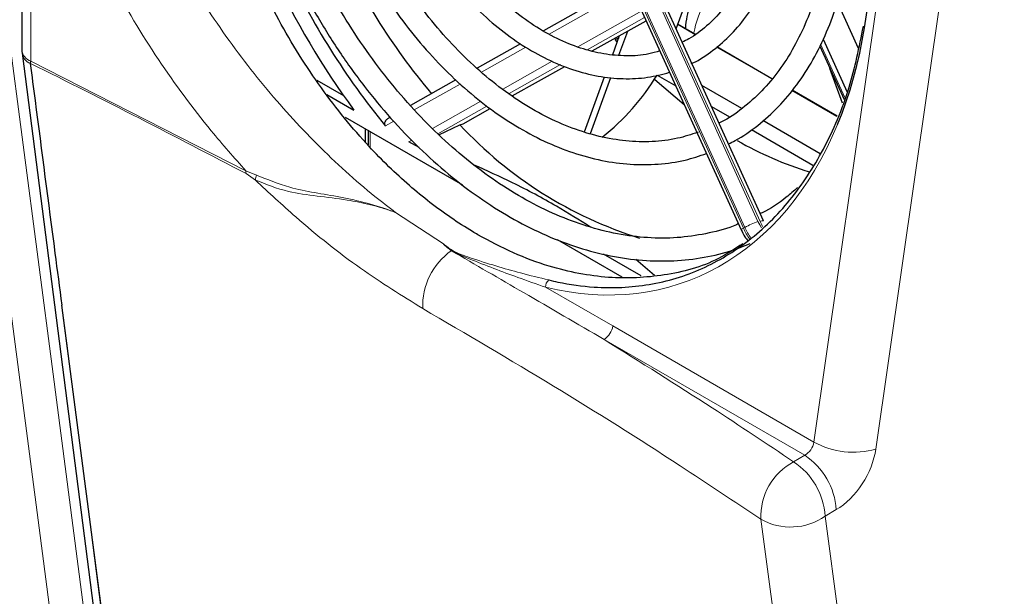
# Paper-space layout 'Blatt4' of a CAD drawing. Header units: millimetres. Extents: x 5 to 418, y 2 to 292.
# Tile 41 of 58: x 117 to 148, y 172 to 190. Entities that reach past the tile are written whole.
import ezdxf

# ---------------------------------------------------------------- set-up
doc = ezdxf.new("R2010")
doc.units = ezdxf.units.MM

psp = doc.layouts.new('Blatt4')

# ---------------------------------------------------------------- linework, layer by layer
at = {"color": 7, "linetype": 'Continuous', "lineweight": 18}
for p, q in [((141.855, 176.804), (145.898, 205.077)), ((147.845, 204.86), (143.803, 176.586)), ((135.225, 194.456), (140.09, 183.752)), ((140.159, 183.743), (135.28, 194.477)), ((134.767, 194.241), (139.632, 183.537)), ((139.679, 183.564), (134.814, 194.268)), ((117.207, 192.993), (117.207, 188.796)), ((135.716, 190.885), (133.519, 189.649)), ((134.418, 189.243), (136.433, 190.376)), ((136.525, 190.173), (134.715, 189.156)), ((138.109, 189.634), (137.565, 189.948)), ((132.786, 189.237), (131.391, 188.453)), ((140.528, 188.238), (138.791, 189.24)), ((142.064, 189.331), (142.827, 187.652)), ((117.207, 188.796), (123.975, 185.341)), ((132.058, 187.917), (133.617, 188.793)), ((133.879, 188.686), (132.256, 187.773)), ((130.718, 188.075), (129.271, 187.261)), ((142.578, 187.054), (141.162, 187.872)), ((129.851, 186.675), (131.374, 187.531)), ((131.557, 187.38), (130.013, 186.512)), ((128.63, 186.901), (128.369, 186.754)), ((127.881, 186.585), (127.881, 186.099)), ((129.106, 186.256), (129.198, 186.308)), ((123.975, 185.341), (124.311, 185.211)), ((124.274, 185.053), (123.98, 185.254)), ((128.687, 184.033), (130.194, 183.043)), ((139.632, 183.537), (139.679, 183.564)), ((133.408, 181.679), (135.521, 180.46)), ((135.521, 180.46), (141.855, 176.804)), ((141.562, 176.389), (135.249, 180.033)), ((141.212, 176.185), (141.562, 176.389)), ((142.557, 174.678), (142.207, 174.474))]:
    psp.add_line(p, q, dxfattribs=at)
at = {"color": 7, "linetype": 'Continuous', "lineweight": 25}
for p, q in [((140.262, 183.77), (135.384, 194.504)), ((134.698, 194.192), (139.563, 183.488)), ((116.923, 193.345), (116.923, 189.145)), ((135.33, 190.871), (133.339, 189.751)), ((137.516, 189.813), (137.876, 190.801)), ((142.591, 190.645), (143.249, 189.199)), ((134.878, 189.115), (136.573, 190.068)), ((135.717, 188.983), (135.994, 189.743)), ((138.115, 189.639), (137.568, 189.955)), ((135.519, 189.001), (135.737, 189.598)), ((135.708, 189.519), (135.595, 189.477)), ((135.665, 189.4), (135.595, 189.477)), ((142.141, 189.487), (142.898, 187.822)), ((132.614, 189.344), (131.251, 188.577)), ((140.532, 188.243), (138.797, 189.245)), ((142.035, 189.271), (142.8, 187.587)), ((116.93, 189.043), (119.698, 167.575)), ((117.187, 188.721), (117.187, 188.717)), ((132.359, 187.699), (134.016, 188.63)), ((142.754, 187.477), (142.354, 188.568)), ((126.205, 188.196), (127.046, 187.71)), ((130.587, 188.204), (129.153, 187.397)), ((134.633, 186.569), (135.265, 188.304)), ((134.817, 186.513), (135.462, 188.284)), ((136.918, 188.356), (137.505, 188.017)), ((139.58, 187.306), (138.326, 188.03)), ((142.581, 187.061), (141.166, 187.877)), ((126.525, 187.746), (127.375, 187.256)), ((130.808, 186.827), (131.66, 187.306)), ((138.626, 187.37), (139.195, 187.042)), ((127.099, 187.037), (130.791, 184.905)), ((142.052, 185.879), (140.246, 186.922)), ((127.739, 186.254), (127.739, 186.667)), ((127.822, 186.619), (127.822, 186.163)), ((130.05, 186.474), (130.71, 186.79)), ((130.71, 186.79), (130.808, 186.827)), ((139.887, 186.642), (141.82, 185.526)), ((129.423, 186.074), (129.106, 186.256)), ((133.768, 183.186), (135.808, 182.009)), ((136.418, 182.035), (135.229, 182.722)), ((136.837, 182.053), (136.25, 182.553)), ((119.999, 167.245), (118.179, 181.116))]:
    psp.add_line(p, q, dxfattribs=at)
at = {"color": 7, "linetype": 'Continuous', "lineweight": 18, "flags": 128}
for points in [[(118.257, 168.042), (118.098, 169.254), (117.463, 174.104), (115.424, 189.683)], [(116.487, 189.768), (117.904, 178.944), (119.319, 168.127)], [(140.09, 183.752), (140.146, 183.64), (140.198, 183.55)], [(140.239, 183.59), (140.208, 183.645), (140.159, 183.743)], [(118.179, 181.116), (118.179, 181.116), (118.333, 179.915), (118.953, 175.11), (119.965, 167.262)], [(142.877, 154.129), (142.601, 156.202), (141.479, 164.632), (140.182, 174.375)], [(142.207, 174.474), (143.928, 161.546), (144.916, 154.13)]]:
    psp.add_lwpolyline(points, dxfattribs=at)
at = {"color": 7, "linetype": 'Continuous', "lineweight": 25, "flags": 128}
psp.add_lwpolyline([(137.768, 187.423), (136.844, 188.207), (136.831, 188.219)], dxfattribs=at)
at = {"color": 7, "linetype": 'Continuous', "lineweight": 25}
for centre, radius, start, end in [((146.171, 201.497), 21.351, 204.2967, 220.0085), ((147.286, 201.962), 24.753, 204.7722, 216.4497), ((146.466, 201.598), 23.407, 204.8198, 219.3611), ((117.723, 189.145), 0.8, 180, 187.3469), ((130.755, 192.06), 7.187, 308.0907, 328.9925), ((140.255, 195.664), 13.032, 222.9137, 252.6022), ((144.964, 195.91), 11.089, 240.1106, 252.9726)]:
    psp.add_arc(centre, radius, start, end, dxfattribs=at)
at = {"color": 7, "linetype": 'Continuous', "lineweight": 18}
for centre, radius, start, end in [((140.796, 189.238), 2.756, 128.4562, 170.7441), ((117.343, 189.193), 0.423, 186.5106, 250.6546), ((117.367, 189.124), 0.444, 190.5077, 246.1713), ((124.676, 185.34), 0.701, 179.8656, 187.0535), ((125.05, 184.956), 0.782, 160.9119, 172.8343), ((139.684, 183.393), 0.154, 109.8706, 141.8219), ((141.599, 184.431), 2.161, 204.4452, 215.0872), ((141.298, 180.578), 3.397, 110.8453, 118.4749), ((141.646, 184.458), 2.161, 204.4458, 214.7081), ((140.253, 183.593), 0.177, 86.928, 122.0418), ((131.65, 181.098), 2.11, 124.987, 182.4468), ((133.668, 181.7), 0.261, 127.5109, 184.7398), ((134.9, 180.556), 0.629, 303.7397, 351.2306), ((143.093, 179.066), 2.579, 241.3146, 285.9647), ((140.331, 174.528), 2.231, 3.8373, 56.5126), ((142.148, 174.455), 1.967, 118.3918, 182.3053), ((139.981, 174.325), 2.231, 3.8373, 56.5126), ((141.116, 176.033), 1.903, 240.5864, 304.9791)]:
    psp.add_arc(centre, radius, start, end, dxfattribs=at)
at = {"color": 7, "linetype": 'Continuous', "lineweight": 25}
psp.add_ellipse((132.565, 196.569), major_axis=(-5.205, 14.733), ratio=0.666548, start_param=3.779944, end_param=5.691905, dxfattribs=at)
at = {"color": 7, "linetype": 'Continuous', "lineweight": 18}
for centre, major_axis, ratio, start_param, end_param in [((132.565, 196.569), (-5.205, 14.733), 0.666548, 2.730094, 3.779944), ((141.555, 176.712), (0.225, 0.331), 0.620653, 3.99544, 5.369014), ((142.527, 176.131), (0.924, 1.545), 0.587369, 3.958636, 5.33221)]:
    psp.add_ellipse(centre, major_axis=major_axis, ratio=ratio, start_param=start_param, end_param=end_param, dxfattribs=at)
at = {"color": 7, "linetype": 'Continuous', "lineweight": 25}
for points, knots in [([(131.273, 183.332), (131.216, 183.365), (130.933, 183.53), (130.204, 184), (129.1, 184.856), (127.715, 186.201), (126.307, 187.93), (124.98, 190.043), (123.872, 192.361), (123.029, 194.79), (122.461, 197.305), (122.196, 199.807), (122.242, 202.256), (122.604, 204.545), (123.278, 206.641), (124.242, 208.43), (125.412, 209.876), (126.348, 210.505), (126.794, 210.804)], [0, 0, 0, 0, 0.00666, 0.033311, 0.086696, 0.140978, 0.210888, 0.282824, 0.35284, 0.424829, 0.495875, 0.568926, 0.640947, 0.715027, 0.787542, 0.862171, 0.934463, 1, 1, 1, 1]), ([(139.161, 186.193), (139.232, 186.226), (139.56, 186.378), (140.092, 186.762), (140.745, 187.344), (141.327, 188.038), (141.837, 188.826), (142.268, 189.703), (142.616, 190.66), (142.877, 191.686), (143.048, 192.771), (143.127, 193.903), (143.115, 195.071), (143.011, 196.26), (142.815, 197.461), (142.534, 198.66), (142.159, 199.841), (141.86, 200.662), (141.665, 201.072), (141.647, 201.111)], [0, 0, 0, 0, 0.01793, 0.082056, 0.146291, 0.210735, 0.275431, 0.340362, 0.405477, 0.470715, 0.536024, 0.601362, 0.666702, 0.732031, 0.797347, 0.862651, 0.927949, 0.993247, 1, 1, 1, 1]), ([(141.012, 200.754), (141.125, 200.49), (141.396, 199.86), (141.735, 198.824), (142.037, 197.668), (142.25, 196.506), (142.376, 195.354), (142.413, 194.224), (142.36, 193.129), (142.219, 192.08), (141.991, 191.09), (141.68, 190.17), (141.29, 189.328), (140.825, 188.574), (140.291, 187.913), (139.689, 187.363), (139.209, 187.008), (138.918, 186.874), (138.863, 186.848)], [0, 0, 0, 0, 0.047851, 0.11473, 0.181602, 0.248457, 0.315286, 0.382085, 0.44885, 0.515585, 0.582299, 0.64901, 0.715752, 0.782581, 0.849576, 0.916832, 0.984428, 1, 1, 1, 1]), ([(137.991, 188.719), (138.007, 188.726), (138.253, 188.826), (138.683, 189.129), (139.265, 189.629), (139.775, 190.245), (140.211, 190.952), (140.568, 191.747), (140.839, 192.617), (141.022, 193.552), (141.113, 194.537), (141.111, 195.56), (141.017, 196.605), (140.834, 197.66), (140.558, 198.708), (140.273, 199.567), (140.052, 200.058), (139.98, 200.218)], [0, 0, 0, 0, 0.005043, 0.077567, 0.15019, 0.223125, 0.296468, 0.370192, 0.444203, 0.518389, 0.592661, 0.666953, 0.741233, 0.815493, 0.889737, 0.963975, 1, 1, 1, 1]), ([(139.365, 199.828), (139.453, 199.622), (139.678, 199.097), (139.952, 198.217), (140.191, 197.21), (140.34, 196.203), (140.401, 195.213), (140.374, 194.254), (140.258, 193.341), (140.056, 192.487), (139.773, 191.705), (139.413, 191.004), (138.982, 190.393), (138.482, 189.888), (138.054, 189.553), (137.778, 189.426), (137.706, 189.393)], [0, 0, 0, 0, 0.049422, 0.126349, 0.203259, 0.280132, 0.356955, 0.433719, 0.510424, 0.587089, 0.663746, 0.740464, 0.817367, 0.894628, 0.97244, 1, 1, 1, 1]), ([(137.004, 189.118), (136.888, 189.082), (136.554, 188.981), (135.962, 188.946), (135.242, 189.004), (134.506, 189.188), (133.768, 189.489), (133.037, 189.903), (132.324, 190.424), (131.64, 191.045), (130.993, 191.757), (130.396, 192.551), (129.864, 193.387), (129.568, 193.981), (129.426, 194.266)], [0, 0, 0, 0, 0.047587, 0.136648, 0.22521, 0.313094, 0.400389, 0.487289, 0.573972, 0.660565, 0.747135, 0.833716, 0.920325, 1, 1, 1, 1]), ([(128.791, 193.919), (128.954, 193.598), (129.281, 192.955), (129.859, 192.061), (130.491, 191.233), (131.177, 190.488), (131.906, 189.835), (132.669, 189.282), (133.457, 188.839), (134.257, 188.511), (135.059, 188.304), (135.85, 188.225), (136.608, 188.259), (137.081, 188.384), (137.31, 188.444)], [0, 0, 0, 0, 0.083874, 0.167781, 0.251735, 0.335746, 0.419817, 0.503931, 0.588033, 0.672031, 0.755798, 0.839184, 0.922073, 1, 1, 1, 1]), ([(138.208, 186.556), (137.993, 186.486), (137.528, 186.334), (136.766, 186.246), (135.942, 186.264), (135.099, 186.407), (134.247, 186.668), (133.396, 187.046), (132.555, 187.536), (131.732, 188.133), (130.937, 188.831), (130.179, 189.622), (129.465, 190.498), (128.806, 191.45), (128.233, 192.408), (127.915, 193.069), (127.77, 193.37)], [0, 0, 0, 0, 0.063611, 0.137705, 0.211571, 0.285085, 0.358246, 0.431126, 0.503819, 0.576405, 0.648942, 0.721465, 0.793991, 0.866532, 0.939091, 1, 1, 1, 1]), ([(127.165, 192.967), (127.193, 192.903), (127.389, 192.461), (127.823, 191.685), (128.465, 190.656), (129.174, 189.699), (129.935, 188.819), (130.743, 188.028), (131.589, 187.333), (132.465, 186.742), (133.361, 186.261), (134.268, 185.896), (135.176, 185.652), (136.075, 185.531), (136.954, 185.537), (137.76, 185.647), (138.25, 185.813), (138.472, 185.888)], [0, 0, 0, 0, 0.012203, 0.0837808, 0.1553774, 0.2269999, 0.2986536, 0.3703403, 0.4420559, 0.5137845, 0.5854904, 0.6571238, 0.7286167, 0.7998925, 0.8708864, 0.9415769, 1, 1, 1, 1]), ([(139.478, 183.676), (139.456, 183.666), (139.164, 183.529), (138.558, 183.375), (137.666, 183.227), (136.739, 183.213), (135.792, 183.318), (134.831, 183.545), (133.867, 183.889), (132.906, 184.349), (131.957, 184.92), (131.027, 185.598), (130.126, 186.377), (129.26, 187.25), (128.437, 188.211), (127.664, 189.25), (126.951, 190.36), (126.375, 191.375), (126.069, 192.035), (125.952, 192.286)], [0, 0, 0, 0, 0.005168, 0.069601, 0.134058, 0.198393, 0.262529, 0.326446, 0.39017, 0.453747, 0.517225, 0.580646, 0.644039, 0.707423, 0.770808, 0.834202, 0.897607, 0.961023, 1, 1, 1, 1]), ([(125.323, 191.932), (125.396, 191.77), (125.661, 191.187), (126.193, 190.23), (126.911, 189.074), (127.695, 187.989), (128.533, 186.979), (129.419, 186.055), (130.346, 185.223), (131.307, 184.491), (132.294, 183.865), (133.298, 183.351), (134.312, 182.953), (135.326, 182.675), (136.331, 182.52), (137.32, 182.487), (138.281, 182.583), (139.13, 182.767), (139.637, 182.972), (139.85, 183.058)], [0, 0, 0, 0, 0.0239079, 0.0860863, 0.1482764, 0.2104818, 0.2727057, 0.3349492, 0.3972112, 0.4594867, 0.5217611, 0.5840129, 0.6462121, 0.7083201, 0.7702944, 0.8320977, 0.893712, 0.9551514, 1, 1, 1, 1]), ([(138.099, 190.926), (138.057, 190.827), (137.925, 190.519), (137.831, 190.142), (137.807, 189.856), (137.804, 189.818)], [0, 0, 0, 0, 0.294645, 0.907172, 1, 1, 1, 1]), ([(133.509, 181.907), (133.604, 181.885), (134.082, 181.773), (135.153, 181.627), (136.7, 181.7), (138.344, 182.197), (139.84, 183.098), (141.134, 184.366), (142.199, 185.997), (142.994, 187.839), (143.278, 189.238), (143.411, 189.891)], [0, 0, 0, 0, 0.0202405, 0.1013095, 0.2290377, 0.3604591, 0.4881745, 0.6194676, 0.7494508, 0.8831067, 1, 1, 1, 1]), ([(117.203, 188.794), (117.202, 188.793), (117.199, 188.791), (117.195, 188.779), (117.189, 188.756), (117.188, 188.735), (117.187, 188.721)], [0, 0, 0, 0, 0.046458, 0.185139, 0.466105, 1, 1, 1, 1]), ([(117.187, 188.717), (117.237, 188.332), (117.496, 186.344), (117.826, 183.811), (118.107, 181.662), (118.179, 181.116)], [0, 0, 0, 0, 0.152111, 0.784725, 1, 1, 1, 1]), ([(128.369, 186.754), (128.362, 186.764), (128.348, 186.786), (128.342, 186.825), (128.349, 186.87), (128.378, 186.928), (128.436, 186.99), (128.491, 187.021), (128.519, 187.037)], [0, 0, 0, 0, 0.1087745, 0.2179599, 0.319466, 0.4781106, 0.7360819, 1, 1, 1, 1]), ([(134.823, 183.567), (134.47, 183.789), (133.702, 184.274), (132.467, 184.933), (131.554, 185.348), (131.141, 185.536)], [0, 0, 0, 0, 0.3167584, 0.6907783, 1, 1, 1, 1]), ([(141.341, 184.816), (141.222, 184.712), (140.872, 184.404), (140.473, 184.135), (140.182, 184.002), (140.161, 183.992)], [0, 0, 0, 0, 0.321579, 0.951307, 1, 1, 1, 1]), ([(139.563, 183.488), (139.598, 183.412), (139.657, 183.287), (139.744, 183.182), (139.779, 183.14)], [0, 0, 0, 0, 0.600885, 1, 1, 1, 1]), ([(139.612, 183.05), (139.361, 182.884), (138.606, 182.386), (137.177, 182.011), (135.382, 181.916), (133.773, 182.229), (132.391, 182.731), (131.647, 183.131), (131.273, 183.332)], [0, 0, 0, 0, 0.107933, 0.324426, 0.531511, 0.744766, 0.871686, 1, 1, 1, 1]), ([(130.346, 182.9), (130.298, 182.943), (130.246, 182.989), (130.198, 183.038), (130.194, 183.043)], [0, 0, 0, 0, 0.904882, 1, 1, 1, 1]), ([(130.44, 182.827), (130.437, 182.829), (130.405, 182.854), (130.374, 182.878), (130.346, 182.9)], [0, 0, 0, 0, 0.100587, 1, 1, 1, 1])]:
    psp.add_open_spline(points, degree=3, knots=knots, dxfattribs=at)
at = {"color": 7, "linetype": 'Continuous', "lineweight": 18}
for points, knots in [([(119.305, 198.869), (119.438, 198.216), (119.723, 196.815), (120.513, 194.593), (121.601, 192.304), (122.954, 190.077), (124.499, 188.011), (126.213, 186.128), (127.632, 184.841), (128.47, 184.199), (128.687, 184.033)], [0, 0, 0, 0, 0.119206, 0.255441, 0.395608, 0.532229, 0.67279, 0.80972, 0.950632, 1, 1, 1, 1]), ([(123.975, 185.341), (123.607, 185.756), (122.634, 186.855), (121.172, 188.845), (119.707, 191.277), (118.51, 193.826), (117.646, 196.282), (117.332, 197.852), (117.187, 198.574)], [0, 0, 0, 0, 0.109576, 0.290024, 0.475695, 0.656124, 0.841713, 1, 1, 1, 1]), ([(117.203, 188.794), (117.204, 188.794), (117.205, 188.795), (117.206, 188.796), (117.207, 188.796)], [0, 0, 0, 0, 0.489794, 1, 1, 1, 1]), ([(123.98, 185.254), (121.746, 186.42), (119.504, 187.591), (117.195, 188.717), (117.187, 188.721)], [0, 0, 0, 0, 0.996385, 1, 1, 1, 1]), ([(129.541, 181.008), (128.89, 181.412), (127.567, 182.23), (125.782, 183.647), (124.696, 184.66), (124.274, 185.053)], [0, 0, 0, 0, 0.37252, 0.756106, 1, 1, 1, 1]), ([(128.687, 184.033), (128.664, 184.041), (128.522, 184.092), (128.259, 184.177), (127.775, 184.309), (127.085, 184.444), (126.203, 184.551), (125.204, 184.678), (124.609, 184.918), (124.274, 185.053)], [0, 0, 0, 0, 0.015517, 0.093502, 0.171313, 0.325879, 0.527948, 0.734019, 1, 1, 1, 1]), ([(124.311, 185.211), (124.652, 185.07), (125.456, 184.738), (126.957, 184.549), (128.104, 184.254), (128.664, 184.041), (128.687, 184.033)], [0, 0, 0, 0, 0.263111, 0.619647, 0.984219, 1, 1, 1, 1]), ([(130.194, 183.043), (130.282, 182.972), (130.513, 182.787), (131.387, 182.48), (132.435, 182.167), (133.215, 181.978), (133.509, 181.907)], [0, 0, 0, 0, 0.101913, 0.267715, 0.723552, 1, 1, 1, 1]), ([(133.408, 181.679), (133.117, 181.78), (132.346, 182.049), (131.329, 182.437), (130.573, 182.756), (130.375, 182.882), (130.346, 182.9)], [0, 0, 0, 0, 0.294383, 0.781654, 0.968012, 1, 1, 1, 1]), ([(135.249, 180.033), (134.406, 180.526), (132.807, 181.459), (131.199, 182.388), (130.44, 182.827)], [0, 0, 0, 0, 0.527502, 1, 1, 1, 1]), ([(140.182, 174.375), (139.338, 174.938), (137.208, 176.36), (133.68, 178.583), (130.921, 180.199), (129.541, 181.008)], [0, 0, 0, 0, 0.246691, 0.623184, 1, 1, 1, 1]), ([(135.249, 180.033), (136.391, 179.32), (138.415, 178.056), (140.364, 176.752), (141.212, 176.185)], [0, 0, 0, 0, 0.564819, 1, 1, 1, 1])]:
    psp.add_open_spline(points, degree=3, knots=knots, dxfattribs=at)

doc.saveas('drawing.dxf')
